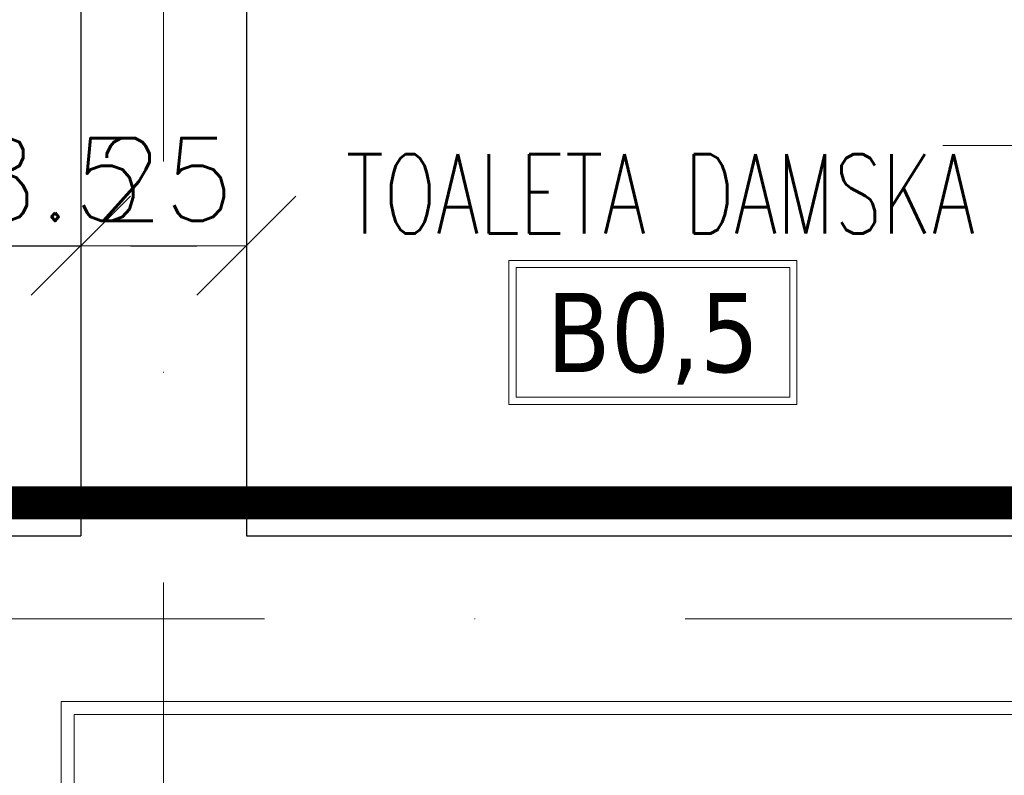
# Model space of a CAD drawing. Header units: millimetres. Extents: x 23192 to 177760, y -399809 to -79279.
# Tile 138 of 256: x 51970 to 52119, y -195624 to -195510. Entities that reach past the tile are written whole.
import ezdxf
from ezdxf.enums import TextEntityAlignment as Align

# ---------------------------------------------------------------- set-up
doc = ezdxf.new("R2010")
doc.units = ezdxf.units.MM
doc.linetypes.add('DASHDOT', pattern=[25.4, 12.7, -6.35, 0, -6.35])
doc.linetypes.add('STRICHLINIE', pattern=[0.75, 0.5, -0.25])
doc.layers.get('0').update_dxf_attribs({"lineweight": 0})
for name, color, linetype, lineweight in [('!! 0_ Istn-sciany', 3, 'Continuous', 30), ('!! 0_ Istn-widok', 1, 'Continuous', 15), ('!! 0_Opis_pom', 9, 'Continuous', 13), ('!! 1_PROJ Sciany', 2, 'Continuous', 40), ('!! 2_drzwi opis', 151, 'Continuous', 9), ('!! wymiary osi', 250, 'Continuous', 9), ('0-osie-liniA', 14, 'DASHDOT', 5)]:
    doc.layers.add(name, color=color, linetype=linetype, lineweight=lineweight)
doc.styles.add('50', font='ROMANS.shx', dxfattribs={"width": 0.8, "height": 10})
doc.styles.add('ARCHETYP', font='romans.shx', dxfattribs={"height": 15})
doc.styles.add('ARIAL', font='tahoma.ttf')
doc.styles.add('TXT', font='simplex.shx')
doc.dimstyles.new('DIM50', dxfattribs={"dimscale": 5, "dimtxt": 2.5, "dimasz": 1.5, "dimexe": 0, "dimexo": 0, "dimgap": 0.5, "dimtad": 1, "dimdec": 4, "dimrnd": 0.5, "dimdsep": 46, "dimtxsty": 'TXT', "dimblk1": 'TICK1', "dimblk2": 'TICK1', "dimsah": 1, "dimcen": 0, "dimse1": 1, "dimse2": 1, "dimclrd": 1, "dimclre": 7, "dimclrt": 9, "dimadec": 0, "dimazin": 0, "dimtfac": 1, "dimtdec": 4, "dimtmove": 2, "dimatfit": 3, "dimldrblk": 'TICK1', "dimfxl": 1, "dimtolj": 1, "dimarcsym": 0})

# ---------------------------------------------------------------- blocks, each defined once
blk = doc.blocks.new('1_ok-opis')
blk.add_line((0, 111.61), (0, 50))
for points in [[(-17, 128.61), (-17, 143.61)], [(17, 128.61), (17, 143.61)]]:
    blk.add_lwpolyline(points)
for centre, start, end in [((0, 143.61), 0, 180), ((0, 128.61), 180, 0)]:
    blk.add_arc(centre, 17, start, end)
at = {"style": 'ARCHETYP'}
for tag, height, rotation, p in [('NR', 12, 90, (0, 136.9)), ('NR', 12, 270, (0, 136.9)), ('SZEROKOŚĆ', 10, 270, (8, 78.29)), ('SZEROKOŚĆ', 10, 90, (-8, 78.29)), ('WYSOKOŚĆ', 10, 270, (-8, 78.29)), ('WYSOKOŚĆ', 10, 90, (8, 78.29))]:
    blk.add_attdef(tag, text='', height=height, rotation=rotation, dxfattribs=at).set_placement(p, align=Align.MIDDLE)
blk = doc.blocks.new('BLOK OSI')
at = {"layer": '0-osie-liniA', "ltscale": 5}
for points in [[(51992.21142, -199661.23318), (51992.21142, -193642.4104)], [(48639.33021, -195663.0883), (55424.2848, -195663.0883)]]:
    blk.add_lwpolyline(points, dxfattribs=at)
blk = doc.blocks.new('TICK1')
at = {"color": 0}
for p, q in [((0, -1.4), (0, 1.4)), ((0, 0), (-1, 0))]:
    blk.add_line(p, q, dxfattribs=at)
at = {"color": 2}
blk.add_line((-1, -1), (1, 1), dxfattribs=at)
blk = doc.blocks.new('*D2312')
at = {"layer": '!! wymiary osi', "color": 1, "lineweight": -2, "transparency": 16777216}
for p, q in [((51953.72, -195825.86), (51946.22, -195825.86)), ((51961.22, -195825.86), (51979.71, -195825.86)), ((51987.21, -195825.86), (51994.71, -195825.86))]:
    blk.add_line(p, q, dxfattribs=at)
at = {"layer": 'DEFPOINTS', "color": 0, "transparency": 16777216}
for p in [(51961.22, -195587.59), (51979.71, -195587.59), (51979.71, -195825.86)]:
    blk.add_point(p, dxfattribs=at)
at = {"layer": '!! wymiary osi', "color": 1, "lineweight": -2, "transparency": 16777216, "xscale": 7.5, "yscale": 7.5, "zscale": 7.5}
blk.add_blockref('TICK1', (51961.22, -195825.86), dxfattribs=at)
at = {"layer": '!! wymiary osi', "color": 1, "lineweight": -2, "transparency": 16777216, "xscale": 7.5, "yscale": 7.5, "zscale": 7.5, "rotation": 180}
blk.add_blockref('TICK1', (51979.71, -195825.86), dxfattribs=at)
at = {"layer": '!! wymiary osi', "color": 9, "transparency": 16777216, "insert": (51970.46, -195848.36), "char_height": 12.5, "attachment_point": 5, "style": 'TXT'}
blk.add_mtext('\\A1;18.5', dxfattribs=at)
blk = doc.blocks.new('*D2360')
at = {"layer": '!! wymiary osi', "color": 1, "lineweight": -2, "transparency": 16777216}
for p, q in [((51953.72, -195543.73), (51946.22, -195543.73)), ((51961.22, -195543.73), (51979.71, -195543.73)), ((51987.21, -195543.73), (51994.71, -195543.73))]:
    blk.add_line(p, q, dxfattribs=at)
at = {"layer": 'DEFPOINTS', "color": 0, "transparency": 16777216}
for p in [(51979.71, -195543.73), (51961.22, -195587.59), (51979.71, -195587.59)]:
    blk.add_point(p, dxfattribs=at)
at = {"layer": '!! wymiary osi', "color": 1, "lineweight": -2, "transparency": 16777216, "xscale": 7.5, "yscale": 7.5, "zscale": 7.5}
blk.add_blockref('TICK1', (51961.22, -195543.73), dxfattribs=at)
at = {"layer": '!! wymiary osi', "color": 1, "lineweight": -2, "transparency": 16777216, "xscale": 7.5, "yscale": 7.5, "zscale": 7.5, "rotation": 180}
blk.add_blockref('TICK1', (51979.71, -195543.73), dxfattribs=at)
at = {"layer": '!! wymiary osi', "color": 9, "transparency": 16777216, "insert": (51970.46, -195533.73), "char_height": 12.5, "attachment_point": 5, "style": 'TXT'}
blk.add_mtext('\\A1;18.5', dxfattribs=at)
blk = doc.blocks.new('*D2361')
at = {"layer": '!! wymiary osi', "color": 1, "lineweight": -2, "transparency": 16777216}
blk.add_line((51987.21, -195543.73), (51997.21, -195543.73), dxfattribs=at)
at = {"layer": 'DEFPOINTS', "color": 0, "transparency": 16777216}
for p in [(52004.71, -195543.73), (51979.71, -195587.59), (52004.71, -195587.59)]:
    blk.add_point(p, dxfattribs=at)
at = {"layer": '!! wymiary osi', "color": 1, "lineweight": -2, "transparency": 16777216, "xscale": 7.5, "yscale": 7.5, "zscale": 7.5, "rotation": 180}
blk.add_blockref('TICK1', (51979.71, -195543.73), dxfattribs=at)
at = {"layer": '!! wymiary osi', "color": 1, "lineweight": -2, "transparency": 16777216, "xscale": 7.5, "yscale": 7.5, "zscale": 7.5}
blk.add_blockref('TICK1', (52004.71, -195543.73), dxfattribs=at)
at = {"layer": '!! wymiary osi', "color": 9, "transparency": 16777216, "insert": (51992.21, -195533.73), "char_height": 12.5, "attachment_point": 5, "style": 'TXT'}
blk.add_mtext('\\A1;25', dxfattribs=at)

msp = doc.modelspace()

# ---------------------------------------------------------------- linework, layer by layer
at = {"layer": '!! 0_ Istn-sciany'}
for points in [[(51979.71142, -194951.5883), (51979.71142, -195587.5883)], [(52004.71142, -195445.5883), (52004.71142, -195587.5883)], [(51961.21802, -195587.5883), (51979.71142, -195587.5883)], [(52004.71142, -195587.5883), (52604.71142, -195587.5883)]]:
    msp.add_lwpolyline(points, dxfattribs=at)
at = {"layer": '!! 0_ Istn-widok'}
for points in [[(51976.71142, -195612.5883), (52604.71142, -195612.5883)], [(51976.71142, -195612.5883), (51976.71142, -195625.5883)], [(51978.71142, -195614.5883), (52604.71142, -195614.5883)], [(51978.71142, -195614.5883), (51978.71142, -195627.5883)]]:
    msp.add_lwpolyline(points, dxfattribs=at)
at = {"layer": '!! 0_Opis_pom', "ltscale": 0.7}
for points in [[(52044.38362, -195567.71806), (52087.90362, -195567.71806), (52087.90362, -195545.95806), (52044.38362, -195545.95806)], [(52045.47162, -195566.63006), (52086.81562, -195566.63006), (52086.81562, -195547.04606), (52045.47162, -195547.04606)]]:
    msp.add_lwpolyline(points, close=True, dxfattribs=at)
at = {"layer": '!! 1_PROJ Sciany', "color": 92, "linetype": 'STRICHLINIE', "ltscale": 25, "true_color": 0x00c200, "const_width": 5}
msp.add_lwpolyline([(52004.71142, -195582.5883), (53173.71142, -195582.5883), (53173.71142, -195567.04591), (54961.71142, -195569.58121), (54961.71142, -194921.5883), (54974.71142, -194921.5883), (54974.71142, -194356.5883), (54755.71142, -194356.5883), (54755.71142, -194956.5883), (53237.71142, -194956.5883), (53237.71142, -194656.5883), (52860.74164, -194656.5883), (52856.74164, -193996.5883), (51721.71142, -193996.5883), (51721.71142, -194956.5883), (51366.71142, -194956.5883), (51366.71142, -195088.5883), (51108.71142, -195088.5883), (51108.71142, -195582.5883)], close=True, dxfattribs=at)

# ---------------------------------------------------------------- block references
at = {"layer": '!! 2_drzwi opis'}
ref = msp.add_blockref('1_ok-opis', (52059.93301, -195528.58827), dxfattribs=dict(at, rotation=270.0000036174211))
ref.add_attrib('WYSOKOŚĆ', '205', dxfattribs={"layer": '0', "height": 10, "rotation": 180.0000036, "style": '50', "oblique": 10, "text_generation_flag": 6, "width": 0.8}).set_placement((52138.22386, -195536.58826), align=Align.MIDDLE)
ref.add_attrib('SZEROKOŚĆ', '90', dxfattribs={"layer": '0', "height": 10, "rotation": 180.0000036, "style": '50', "oblique": 10, "text_generation_flag": 6, "width": 0.8}).set_placement((52138.22386, -195520.58826), align=Align.MIDDLE)
ref.add_attrib('NR', 'Dw7,1', dxfattribs={"layer": '0', "height": 10, "rotation": 180.0000036, "style": '50', "oblique": 10, "text_generation_flag": 6, "width": 0.8}).set_placement((52188.54425, -195528.58826), align=Align.MIDDLE)
at = {"layer": '!! wymiary osi'}
msp.add_blockref('BLOK OSI', (0, 63), dxfattribs=at)

# ---------------------------------------------------------------- texts
at = {"layer": '!! 0_Opis_pom', "ltscale": 0.7, "style": 'TXT', "width": 0.7}
msp.add_text('TOALETA DAMSKA', height=12, dxfattribs=at).set_placement((52067.25875, -195541.91175), align=Align.CENTER)
at = {"layer": '!! 0_Opis_pom', "ltscale": 0.7, "style": 'ARIAL'}
msp.add_attdef('B0,5', text='', height=11.968, dxfattribs=at).set_placement((52066.14362, -195556.83806), align=Align.MIDDLE_CENTER)

# ---------------------------------------------------------------- dimensions: what is measured, and where the dimension line sits
at = {"layer": '!! wymiary osi'}
for base, p1, p2, picture, middle in [((51979.71142, -195543.72628), (51961.21802, -195587.5883), (51979.71142, -195587.5883), '*D2360', (51970.46472, -195533.72628)), ((52004.71142, -195543.72628), (51979.71142, -195587.5883), (52004.71142, -195587.5883), '*D2361', (51992.21142, -195533.72628)), ((51979.71142, -195825.85653), (51961.21802, -195587.5883), (51979.71142, -195587.5883), '*D2312', (51970.46472, -195848.35653))]:
    dim = msp.add_linear_dim(base=base, p1=p1, p2=p2, dimstyle='DIM50', dxfattribs=at)
    dim.commit()
    dim.dimension.update_dxf_attribs({"geometry": picture, "text_midpoint": middle})

doc.saveas('drawing.dxf')
